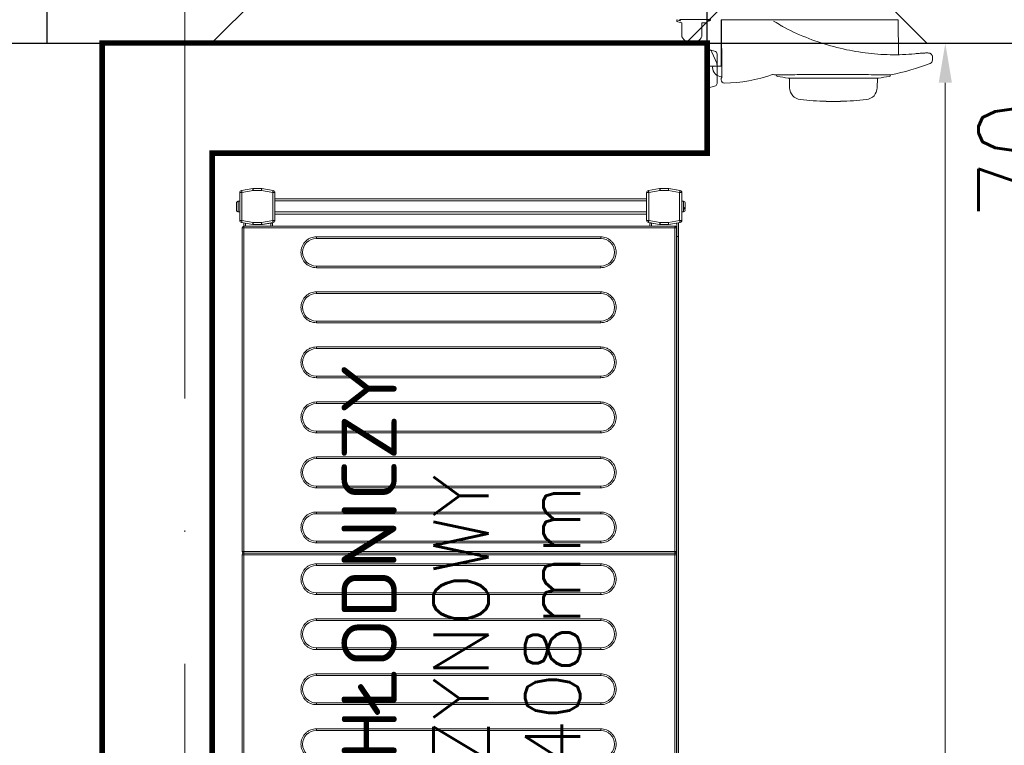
# Model space of a CAD drawing. Header units: millimetres. Extents: x -2074 to 12588, y -3630 to 101167.
# Tile 209 of 256: x 5195 to 5284, y -1447 to -1381. Entities that reach past the tile are written whole.
import ezdxf

# ---------------------------------------------------------------- set-up
doc = ezdxf.new("R2010")
doc.units = ezdxf.units.MM
doc.linetypes.add('ACAD_ISO10W100', pattern=[18, 12, -3, 0, -3])
for name, color, linetype, lineweight in [('SelinAr_BUD_osie', 8, 'ACAD_ISO10W100', 18), ('SelinAr_BUD_sufit szraf', 8, 'Continuous', 18), ('SelinAr_BUD_ściany', 7, 'Continuous', 25), ('SelinAr_WYP_komory', 8, 'Continuous', 18)]:
    doc.layers.add(name, color=color, linetype=linetype, lineweight=lineweight)
doc.layers.add('SelinAr_BUD_sufit', color=7, linetype='Continuous')
doc.styles.add('Arch-Dim', font='romans.shx', dxfattribs={"width": 0.75})
doc.styles.add('Incold_std', font='romans.shx', dxfattribs={"width": 0.8})
doc.styles.add('RomanS', font='romans.shx')
doc.dimstyles.new('Standard 50', dxfattribs={"dimscale": 20, "dimtxt": 0.18, "dimasz": 0.18, "dimexe": 0.18, "dimexo": 0.0625, "dimgap": 0.09, "dimtad": 1, "dimdec": 1, "dimzin": 0, "dimdsep": 46, "dimtxsty": 'Arch-Dim', "dimcen": 0.09, "dimclrd": 2, "dimclre": 2, "dimclrt": 1, "dimadec": 0, "dimazin": 0, "dimtfac": 1, "dimtdec": 1, "dimtofl": 0, "dimtmove": 0, "dimatfit": 3, "dimfxl": 0, "dimtolj": 1, "dimtzin": 0, "dimarcsym": 0})

# ---------------------------------------------------------------- blocks, each defined once
blk = doc.blocks.new('*D429')
at = {"color": 2, "lineweight": -2}
for p, q in [((41.25, 260), (80.249, 260)), ((76.649, 256.4), (76.649, 3.6)), ((41.25, 0), (80.249, 0))]:
    blk.add_line(p, q, dxfattribs=at)
at = {"color": 2}
for points in [[(76.049, 256.4), (77.249, 256.4), (76.649, 260)], [(76.049, 3.6), (77.249, 3.6), (76.649, 0)]]:
    blk.add_solid(points, dxfattribs=at)
at = {"layer": 'Defpoints', "color": 0}
for p in [(40, 260), (40, 0), (76.649, 0)]:
    blk.add_point(p, dxfattribs=at)
at = {"color": 1, "insert": (73.049, 130), "char_height": 3.6, "attachment_point": 5, "rotation": 90, "style": 'Arch-Dim'}
blk.add_mtext('\\A1;260.0', dxfattribs=at)
blk = doc.blocks.new('*U432')
for p, q in [((1.28, 2.949), (1.28, 7.099)), ((1.28, 7.099), (17.37, 7.099)), ((1.294, 7.099), (1.321, 1.943)), ((6.141, 6.923), (6.021, 6.989)), ((6.258, 6.855), (6.141, 6.923)), ((6.411, 6.764), (6.258, 6.855)), ((6.562, 6.673), (6.411, 6.764)), ((6.562, 6.673), (6.739, 6.566)), ((6.739, 6.566), (6.756, 6.556)), ((6.756, 6.556), (6.815, 6.523)), ((6.815, 6.523), (6.853, 6.502)), ((6.853, 6.502), (7.035, 6.407)), ((7.035, 6.407), (7.307, 6.269)), ((7.307, 6.269), (7.579, 6.135)), ((17.37, 7.099), (17.398, 3.943)), ((7.579, 6.135), (7.853, 6.005)), ((7.853, 6.005), (8.128, 5.879)), ((8.128, 5.879), (8.404, 5.757)), ((8.404, 5.757), (8.681, 5.639)), ((8.681, 5.639), (8.959, 5.525)), ((8.959, 5.525), (9.239, 5.415)), ((9.239, 5.415), (9.519, 5.309)), ((0.103, 4.471), (0, 4.499)), ((9.519, 5.309), (9.801, 5.207)), ((9.801, 5.207), (10.084, 5.108)), ((10.084, 5.108), (10.367, 5.014)), ((10.367, 5.014), (10.65, 4.923)), ((10.65, 4.923), (10.935, 4.837)), ((10.935, 4.837), (11.22, 4.754)), ((11.22, 4.754), (11.506, 4.676)), ((11.506, 4.676), (11.792, 4.601)), ((11.792, 4.601), (12.078, 4.53)), ((12.078, 4.53), (12.365, 4.464)), ((0.678, 4.279), (0.276, 4.386)), ((0.868, 3.16), (0.434, 4.183)), ((0.9, 3.989), (0.9, 2.889)), ((12.365, 4.464), (12.652, 4.401)), ((12.652, 4.401), (12.938, 4.342)), ((12.938, 4.342), (13.225, 4.288)), ((13.225, 4.288), (13.51, 4.237)), ((13.51, 4.237), (13.796, 4.191)), ((13.796, 4.191), (14.082, 4.148)), ((14.082, 4.148), (14.368, 4.109)), ((14.368, 4.109), (14.653, 4.075)), ((14.653, 4.075), (14.938, 4.044)), ((14.938, 4.044), (15.223, 4.017)), ((15.223, 4.017), (15.507, 3.994)), ((15.507, 3.994), (15.791, 3.975)), ((15.791, 3.975), (16.075, 3.96)), ((16.075, 3.96), (16.359, 3.949)), ((16.359, 3.949), (16.643, 3.942)), ((16.643, 3.942), (16.925, 3.939)), ((16.925, 3.939), (17.207, 3.94)), ((17.207, 3.94), (17.488, 3.944)), ((17.488, 3.944), (17.769, 3.953)), ((17.769, 3.953), (18.049, 3.966)), ((18.049, 3.966), (18.327, 3.982)), ((18.327, 3.982), (18.605, 4.003)), ((18.605, 4.003), (18.882, 4.027)), ((18.882, 4.027), (18.907, 4.03)), ((18.907, 4.03), (18.992, 4.038)), ((18.992, 4.038), (19.086, 4.047)), ((19.086, 4.047), (19.176, 4.055)), ((19.176, 4.055), (19.264, 4.062)), ((19.264, 4.062), (19.349, 4.069)), ((19.349, 4.069), (19.431, 4.076)), ((19.431, 4.076), (19.511, 4.082)), ((19.511, 4.082), (19.587, 4.087)), ((19.587, 4.087), (19.66, 4.091)), ((19.66, 4.091), (19.73, 4.095)), ((19.73, 4.095), (19.796, 4.098)), ((19.796, 4.098), (19.858, 4.1)), ((19.858, 4.1), (19.917, 4.101)), ((19.917, 4.101), (19.971, 4.102)), ((19.971, 4.102), (20.022, 4.101)), ((20.022, 4.101), (20.07, 4.1)), ((20.07, 4.1), (20.114, 4.097)), ((20.114, 4.097), (20.155, 4.094)), ((20.155, 4.094), (20.193, 4.089)), ((20.193, 4.089), (20.229, 4.082)), ((20.229, 4.082), (20.262, 4.072)), ((20.262, 4.072), (20.284, 4.063)), ((20.284, 4.063), (20.302, 4.052)), ((20.302, 4.052), (20.319, 4.04)), ((20.319, 4.04), (20.324, 4.035)), ((20.331, 4.027), (20.345, 4.011)), ((20.345, 4.011), (20.368, 3.984)), ((20.368, 3.984), (20.389, 3.961)), ((20.389, 3.961), (20.406, 3.941)), ((20.406, 3.941), (20.42, 3.925)), ((20.42, 3.925), (20.431, 3.912)), ((20.431, 3.912), (20.439, 3.903)), ((20.439, 3.903), (20.443, 3.898)), ((20.443, 3.898), (20.445, 3.896)), ((20.47, 3.83), (20.47, 3.432)), ((0, 2.899), (0.85, 2.899)), ((0.595, 2.889), (1.316, 2.889)), ((1.28, 2.949), (1.316, 2.949)), ((0.9, 2.064), (0.9, 1.382)), ((1.266, 1.849), (1.316, 1.849)), ((1.268, 1.649), (1.266, 1.849)), ((1.316, 1.849), (1.318, 1.854)), ((1.318, 1.854), (1.319, 1.871)), ((1.319, 1.871), (1.32, 1.896)), ((1.32, 1.896), (1.321, 1.927)), ((1.321, 1.927), (1.321, 1.943)), ((6.254, 2.101), (6.246, 2.101)), ((6.277, 2.101), (6.254, 2.101)), ((6.318, 2.102), (6.277, 2.101)), ((6.29, 2.08), (6.29, 2.101)), ((6.375, 2.103), (6.318, 2.102)), ((6.448, 2.104), (6.375, 2.103)), ((6.537, 2.106), (6.448, 2.104)), ((6.641, 2.108), (6.537, 2.106)), ((6.76, 2.11), (6.641, 2.108)), ((6.895, 2.112), (6.76, 2.11)), ((7.044, 2.115), (6.895, 2.112)), ((7.207, 2.117), (7.044, 2.115)), ((7.384, 2.12), (7.207, 2.117)), ((15.57, 1.824), (7.37, 1.824)), ((7.573, 2.123), (7.384, 2.12)), ((7.487, 0.941), (7.471, 1.824)), ((7.774, 2.125), (7.573, 2.123)), ((7.974, 2.128), (7.774, 2.125)), ((8.183, 2.131), (7.974, 2.128)), ((8.402, 2.133), (8.183, 2.131)), ((8.629, 2.135), (8.402, 2.133)), ((8.879, 2.138), (8.629, 2.135)), ((9.138, 2.14), (8.879, 2.138)), ((9.405, 2.142), (9.138, 2.14)), ((9.679, 2.144), (9.405, 2.142)), ((9.957, 2.146), (9.679, 2.144)), ((10.24, 2.147), (9.957, 2.146)), ((10.526, 2.148), (10.24, 2.147)), ((10.817, 2.149), (10.526, 2.148)), ((11.11, 2.15), (10.817, 2.149)), ((11.404, 2.15), (11.11, 2.15)), ((11.697, 2.15), (11.404, 2.15)), ((11.99, 2.149), (11.697, 2.15)), ((12.28, 2.149), (11.99, 2.149)), ((12.569, 2.148), (12.28, 2.149)), ((12.855, 2.146), (12.569, 2.148)), ((13.136, 2.145), (12.855, 2.146)), ((13.412, 2.143), (13.136, 2.145)), ((13.681, 2.141), (13.412, 2.143)), ((13.943, 2.139), (13.681, 2.141)), ((14.197, 2.137), (13.943, 2.139)), ((14.444, 2.134), (14.197, 2.137)), ((14.681, 2.131), (14.444, 2.134)), ((14.908, 2.129), (14.681, 2.131)), ((15.123, 2.126), (14.908, 2.129)), ((15.327, 2.123), (15.123, 2.126)), ((15.518, 2.12), (15.327, 2.123)), ((15.469, 1.824), (15.453, 0.941)), ((15.698, 2.118), (15.518, 2.12)), ((15.864, 2.115), (15.698, 2.118)), ((16.016, 2.113), (15.864, 2.115)), ((16.153, 2.11), (16.016, 2.113)), ((16.276, 2.108), (16.153, 2.11)), ((16.383, 2.106), (16.276, 2.108)), ((16.475, 2.105), (16.383, 2.106)), ((16.551, 2.103), (16.475, 2.105)), ((16.612, 2.102), (16.551, 2.103)), ((16.656, 2.101), (16.612, 2.102)), ((16.65, 2.101), (16.65, 2.08)), ((16.683, 2.101), (16.656, 2.101)), ((16.694, 2.101), (16.683, 2.101)), ((16.694, 2.101), (16.694, 2.101)), ((0.678, 1.08), (0, 0.899)), ((0.882, 1.278), (0.882, 1.267)), ((10.825, -0.294), (12.115, -0.294))]:
    blk.add_line(p, q)
at = {"ltscale": 0.1}
blk.add_line((0.9, 2.889), (0.9, 2.064), dxfattribs=at)
blk.add_lwpolyline([(0.01, 6.949), (0.01, 6.999), (0.11, 6.999, 0.175422), (0.303, 7.068, 0.244753), (0.31, 7.086), (0.31, 7.124, 0.414214), (0.285, 7.149), (-2.465, 7.149, 0.414214), (-2.49, 7.124), (-2.49, 7.086, 0.200685), (-2.483, 7.068), (-2.431, 7.033), (-2.746, 7.102), (-2.757, 7.054, 0.414214), (-2.681, 6.934), (-2.29, 6.849), (-2.29, 5.57, 0.649069), (-0.49, 5.599), (-0.49, 6.849), (-0.09, 6.849, 0.414214), (0.01, 6.949)], format="xyb")
blk.add_lwpolyline([(0, 5), (0, -5)])
for centre, radius, start, end in [((-0.026, 3.988), 0.5, 23, 75), ((0.6, 3.989), 0.3, 0, 75), ((20.256, 3.962), 0.0994, 41.71563, 46.83776), ((20.37, 3.83), 0.1, 22.56127, 41.44038), ((20.37, 3.83), 0.1, 0, 22.56127), ((0.595, 2.789), 0.1, 90, 180), ((1.345, 2.789), 0.85, 180, 268.37737), ((0.85, 2.949), 0.05, 270, 0), ((0.5, 3.004), 0.4, 0, 23), ((11.47, 26.549), 25, 282.05829, 290.62347), ((20.17, 3.432), 0.3, 290.61429, 0.07531), ((1.27, 15.349), 14, 271.24448, 289.49813), ((5.976, 2.057), 0.1, 77.16233, 109.19666), ((11.47, 26.549), 25, 257.35791, 257.93975), ((6.41, 2.08), 0.12, 180, 260.87795), ((10.386, 26.842), 25.2, 260.87795, 263.11218), ((7.37, 1.874), 0.05, 263.11218, 270), ((15.57, 1.874), 0.05, 270, 276.88782), ((12.554, 26.842), 25.2, 276.88782, 279.12205), ((16.53, 2.08), 0.12, 279.12205, 0), ((0.6, 1.37), 0.3, 285, 339.90257), ((0.593, 1.382), 0.307, 340.12563, 0.00958), ((1.568, 1.652), 0.3, 180.5, 271.24448), ((8.587, 0.961), 1.1, 181, 263.57059), ((14.353, 0.961), 1.1, 276.42941, 359), ((11.47, 26.549), 26.85, 263.57059, 268.62246), ((11.47, 26.549), 26.85, 271.37754, 276.42941)]:
    blk.add_arc(centre, radius, start, end)
at = {"insert": (24.663, -24), "char_height": 8, "width": 48, "attachment_point": 1, "rotation": 90, "style": 'Incold_std'}
blk.add_mtext('{\\W2.35238; }70\\P{\\W1.971428; }200', dxfattribs=at)
blk = doc.blocks.new('*U388')
at = {"ltscale": 4}
blk.add_line((0, 50), (0, -1730), dxfattribs=at)
blk = doc.blocks.new('*U450')
at = {"lineweight": 15}
for p, q in [((62.683, -0.515), (33.283, -0.515)), ((62.683, -0.665), (33.283, -0.665)), ((62.683, -0.515), (62.683, -0.559)), ((62.683, -0.559), (62.683, -0.665)), ((62.683, -39.865), (62.683, -0.665)), ((62.833, -0.665), (62.683, -0.665)), ((62.833, -39.865), (62.833, -0.665)), ((62.983, -0.665), (62.833, -0.665)), ((62.983, -0.559), (62.983, -0.515)), ((92.383, -0.515), (62.983, -0.515)), ((62.983, -0.665), (62.983, -0.559)), ((62.983, -0.665), (62.983, -39.865)), ((92.383, -0.665), (62.983, -0.665)), ((92.383, -0.515), (92.383, -0.559)), ((92.383, -0.559), (92.383, -0.665)), ((92.383, -39.865), (92.383, -0.665)), ((92.533, -0.665), (92.383, -0.665)), ((92.533, -39.865), (92.533, -0.665)), ((92.533, -0.675), (92.829, -0.675)), ((92.533, -0.825), (92.802, -0.825)), ((92.866, -0.465), (92.686, -1.483)), ((93.063, -0.5), (92.883, -1.517)), ((93.063, -0.3), (93.063, -0.5)), ((95.587, -0.3), (93.063, -0.3)), ((95.587, -0.5), (93.063, -0.5)), ((93.85, -0.15), (93.85, -0.3)), ((94.8, -0.15), (93.85, -0.15)), ((93.857, -0.12), (93.853, -0.12)), ((94.797, -0.12), (94.793, -0.12)), ((94.8, -0.3), (94.8, -0.15)), ((95.587, -0.5), (95.587, -0.3)), ((95.766, -1.517), (95.587, -0.5)), ((95.963, -1.483), (95.784, -0.465)), ((95.784, -0.465), (95.966, -1.5)), ((92.683, -1.5), (92.686, -1.483)), ((92.683, -1.517), (92.683, -1.5)), ((92.683, -1.517), (92.683, -2.3)), ((92.883, -1.517), (92.683, -1.517)), ((92.883, -1.517), (92.883, -2.283)), ((95.966, -1.517), (95.766, -1.517)), ((95.766, -2.283), (95.766, -1.517)), ((95.966, -1.5), (95.966, -2.3)), ((95.966, -2.3), (95.966, -1.517)), ((92.683, -2.375), (92.683, -2.3)), ((92.683, -2.3), (92.866, -3.335)), ((92.815, -3.125), (92.683, -2.375)), ((92.883, -2.283), (93.063, -3.3)), ((95.587, -3.3), (95.766, -2.283)), ((95.784, -3.335), (95.966, -2.3)), ((95.966, -2.3), (95.784, -3.335)), ((92.533, -3.125), (92.815, -3.125)), ((92.533, -3.275), (92.842, -3.275)), ((93.063, -3.3), (95.587, -3.3)), ((93.063, -3.3), (93.063, -3.5)), ((93.063, -3.5), (95.587, -3.5)), ((93.625, -37.291), (93.625, -3.5)), ((93.825, -37.291), (93.825, -3.5)), ((94.825, -37.291), (94.825, -3.5)), ((95.025, -37.291), (95.025, -3.5)), ((95.587, -3.5), (95.587, -3.3)), ((92.533, -37.575), (92.842, -37.575)), ((92.866, -37.457), (92.686, -38.474)), ((93.063, -37.491), (92.883, -38.509)), ((93.063, -37.291), (93.063, -37.491)), ((95.587, -37.291), (93.063, -37.291)), ((95.587, -37.491), (93.063, -37.491)), ((95.587, -37.491), (95.587, -37.291)), ((95.766, -38.509), (95.587, -37.491)), ((95.963, -38.474), (95.784, -37.457)), ((92.533, -37.725), (92.815, -37.725)), ((92.683, -38.475), (92.815, -37.725)), ((92.683, -38.5), (92.683, -38.475)), ((92.683, -38.499), (92.683, -38.5)), ((92.683, -38.5), (92.683, -38.509)), ((92.683, -38.509), (92.683, -39.291)), ((92.883, -38.509), (92.683, -38.509)), ((92.683, -39.291), (92.866, -40.326)), ((92.683, -39.291), (92.683, -39.3)), ((92.683, -39.3), (92.866, -40.335)), ((92.883, -38.509), (92.883, -39.274)), ((92.883, -39.274), (93.063, -40.291)), ((95.587, -40.291), (95.766, -39.274)), ((95.766, -39.274), (95.766, -38.509)), ((95.966, -38.509), (95.766, -38.509)), ((95.784, -40.326), (95.966, -39.291)), ((95.784, -40.335), (95.966, -39.3)), ((95.966, -38.5), (95.966, -38.498)), ((95.966, -39.3), (95.966, -38.5)), ((95.966, -39.291), (95.966, -38.509)), ((91.583, -40.025), (4.383, -40.025)), ((91.583, -40.175), (4.383, -40.175)), ((33.283, -39.865), (62.683, -39.865)), ((33.283, -40.015), (62.683, -40.015)), ((62.683, -39.865), (62.833, -39.865)), ((62.683, -40.012), (62.683, -39.865)), ((62.683, -40.015), (62.683, -40.012)), ((62.833, -39.865), (62.983, -39.865)), ((62.983, -39.865), (92.383, -39.865)), ((62.983, -39.865), (62.983, -40.012)), ((62.983, -40.012), (62.983, -40.015)), ((62.983, -40.015), (92.383, -40.015)), ((91.583, -40.015), (91.583, -40.025)), ((91.583, -40.025), (91.583, -40.175)), ((91.583, -40.025), (92.811, -40.025)), ((91.583, -40.175), (92.837, -40.175)), ((92.383, -39.865), (92.533, -39.865)), ((92.383, -40.012), (92.383, -39.865)), ((92.383, -40.015), (92.383, -40.012)), ((93.063, -40.291), (95.587, -40.291)), ((93.063, -40.291), (93.063, -40.491)), ((93.063, -40.491), (95.587, -40.491)), ((93.063, -40.5), (95.587, -40.5)), ((93.85, -40.5), (93.85, -40.65)), ((93.85, -40.65), (94.8, -40.65)), ((94.091, -40.68), (94.201, -40.68)), ((94.241, -40.8), (94.147, -40.8)), ((94.8, -40.65), (94.8, -40.5)), ((95.587, -40.491), (95.587, -40.291))]:
    blk.add_line(p, q, dxfattribs=at)
at = {"color": 253, "lineweight": 15}
for p, q in [((46.713, -7.265), (46.713, -33.115)), ((46.863, -7.265), (46.713, -7.265)), ((46.863, -7.265), (46.863, -33.115)), ((49.063, -33.115), (49.063, -7.265)), ((49.063, -7.265), (49.213, -7.265)), ((49.213, -33.115), (49.213, -7.265)), ((51.713, -7.265), (51.713, -33.115)), ((51.863, -7.265), (51.713, -7.265)), ((51.863, -7.265), (51.863, -33.115)), ((54.063, -33.115), (54.063, -7.265)), ((54.063, -7.265), (54.213, -7.265)), ((54.213, -33.115), (54.213, -7.265)), ((56.713, -7.265), (56.713, -33.115)), ((56.863, -7.265), (56.713, -7.265)), ((56.863, -7.265), (56.863, -33.115)), ((59.063, -33.115), (59.063, -7.265)), ((59.063, -7.265), (59.213, -7.265)), ((59.213, -33.115), (59.213, -7.265)), ((61.713, -7.265), (61.713, -33.115)), ((61.863, -7.265), (61.713, -7.265)), ((61.863, -7.265), (61.863, -33.115)), ((63.763, -33.115), (63.763, -7.265)), ((63.763, -7.265), (63.913, -7.265)), ((63.913, -33.115), (63.913, -7.265)), ((66.413, -7.265), (66.413, -33.115)), ((66.563, -7.265), (66.413, -7.265)), ((66.563, -7.265), (66.563, -33.115)), ((68.763, -33.115), (68.763, -7.265)), ((68.763, -7.265), (68.913, -7.265)), ((68.913, -33.115), (68.913, -7.265)), ((71.413, -7.265), (71.413, -33.115)), ((71.563, -7.265), (71.413, -7.265)), ((71.563, -7.265), (71.563, -33.115)), ((73.763, -33.115), (73.763, -7.265)), ((73.763, -7.265), (73.913, -7.265)), ((73.913, -33.115), (73.913, -7.265)), ((76.413, -7.265), (76.413, -33.115)), ((76.563, -7.265), (76.413, -7.265)), ((76.563, -7.265), (76.563, -33.115)), ((78.763, -33.115), (78.763, -7.265)), ((78.763, -7.265), (78.913, -7.265)), ((78.913, -33.115), (78.913, -7.265)), ((81.413, -7.265), (81.413, -33.115)), ((81.563, -7.265), (81.413, -7.265)), ((81.563, -7.265), (81.563, -33.115)), ((83.763, -33.115), (83.763, -7.265)), ((83.763, -7.265), (83.913, -7.265)), ((83.913, -33.115), (83.913, -7.265)), ((86.413, -7.265), (86.413, -33.115)), ((86.563, -7.265), (86.413, -7.265)), ((86.563, -7.265), (86.563, -33.115)), ((88.763, -33.115), (88.763, -7.265)), ((88.763, -7.265), (88.913, -7.265)), ((88.913, -33.115), (88.913, -7.265)), ((91.413, -7.265), (91.413, -33.115)), ((91.563, -7.265), (91.413, -7.265)), ((91.563, -7.265), (91.563, -33.115)), ((46.863, -33.115), (46.713, -33.115)), ((49.213, -33.115), (49.063, -33.115)), ((51.863, -33.115), (51.713, -33.115)), ((54.213, -33.115), (54.063, -33.115)), ((56.863, -33.115), (56.713, -33.115)), ((59.213, -33.115), (59.063, -33.115)), ((61.863, -33.115), (61.713, -33.115)), ((63.913, -33.115), (63.763, -33.115)), ((66.563, -33.115), (66.413, -33.115)), ((68.913, -33.115), (68.763, -33.115)), ((71.563, -33.115), (71.413, -33.115)), ((73.913, -33.115), (73.763, -33.115)), ((76.563, -33.115), (76.413, -33.115)), ((78.913, -33.115), (78.763, -33.115)), ((81.563, -33.115), (81.413, -33.115)), ((83.913, -33.115), (83.763, -33.115)), ((86.563, -33.115), (86.413, -33.115)), ((88.913, -33.115), (88.763, -33.115)), ((91.563, -33.115), (91.413, -33.115))]:
    blk.add_line(p, q, dxfattribs=at)
at = {"lineweight": 15, "flags": 128}
for points in [[(93.063, -0.5), (93.024, -0.493), (92.987, -0.487), (92.953, -0.481), (92.923, -0.475), (92.899, -0.471), (92.881, -0.468), (92.869, -0.466), (92.866, -0.465)], [(95.784, -0.465), (95.78, -0.466), (95.769, -0.468), (95.751, -0.471), (95.726, -0.475), (95.696, -0.481), (95.662, -0.487), (95.625, -0.493), (95.587, -0.5)], [(92.686, -1.483), (92.69, -1.483), (92.701, -1.485), (92.719, -1.489), (92.744, -1.493), (92.774, -1.498), (92.808, -1.504), (92.845, -1.511), (92.883, -1.517)], [(95.766, -1.517), (95.805, -1.511), (95.842, -1.504), (95.876, -1.498), (95.906, -1.493), (95.93, -1.489), (95.948, -1.485), (95.96, -1.483), (95.963, -1.483)], [(92.883, -2.283), (92.844, -2.286), (92.807, -2.289), (92.772, -2.292), (92.742, -2.295), (92.717, -2.297), (92.698, -2.299), (92.687, -2.3), (92.683, -2.3)], [(95.966, -2.3), (95.963, -2.3), (95.954, -2.299), (95.94, -2.298), (95.92, -2.296), (95.895, -2.294), (95.866, -2.291), (95.835, -2.288), (95.801, -2.286), (95.766, -2.283)], [(92.842, -3.275), (92.841, -3.272), (92.84, -3.264), (92.837, -3.25), (92.834, -3.231), (92.83, -3.208), (92.826, -3.182), (92.821, -3.154), (92.815, -3.125)], [(92.866, -3.335), (92.869, -3.334), (92.881, -3.332), (92.899, -3.329), (92.923, -3.325), (92.953, -3.319), (92.987, -3.313), (93.024, -3.307), (93.063, -3.3)], [(95.587, -3.3), (95.625, -3.307), (95.662, -3.313), (95.696, -3.319), (95.726, -3.325), (95.751, -3.329), (95.769, -3.332), (95.78, -3.334), (95.784, -3.335)], [(92.815, -37.725), (92.821, -37.696), (92.826, -37.668), (92.83, -37.642), (92.834, -37.619), (92.837, -37.6), (92.84, -37.586), (92.841, -37.578), (92.842, -37.575)], [(93.063, -37.491), (93.024, -37.484), (92.987, -37.478), (92.953, -37.472), (92.923, -37.467), (92.899, -37.462), (92.881, -37.459), (92.869, -37.457), (92.866, -37.457)], [(95.784, -37.457), (95.78, -37.457), (95.769, -37.459), (95.751, -37.462), (95.726, -37.467), (95.696, -37.472), (95.662, -37.478), (95.625, -37.484), (95.587, -37.491)], [(92.686, -38.474), (92.69, -38.475), (92.701, -38.477), (92.719, -38.48), (92.744, -38.484), (92.774, -38.489), (92.808, -38.495), (92.845, -38.502), (92.883, -38.509)], [(95.766, -38.509), (95.805, -38.502), (95.842, -38.495), (95.876, -38.489), (95.906, -38.484), (95.93, -38.48), (95.948, -38.477), (95.96, -38.475), (95.963, -38.474)], [(92.883, -39.274), (92.844, -39.277), (92.807, -39.28), (92.772, -39.283), (92.742, -39.286), (92.717, -39.288), (92.698, -39.29), (92.687, -39.291), (92.683, -39.291)], [(95.966, -39.291), (95.963, -39.291), (95.954, -39.29), (95.94, -39.289), (95.92, -39.287), (95.895, -39.285), (95.866, -39.283), (95.835, -39.28), (95.801, -39.277), (95.766, -39.274)], [(92.866, -40.326), (92.869, -40.325), (92.881, -40.323), (92.899, -40.32), (92.923, -40.316), (92.953, -40.311), (92.987, -40.305), (93.024, -40.298), (93.063, -40.291)], [(95.587, -40.291), (95.625, -40.298), (95.662, -40.305), (95.696, -40.311), (95.726, -40.316), (95.751, -40.32), (95.769, -40.323), (95.78, -40.325), (95.784, -40.326)]]:
    blk.add_lwpolyline(points, dxfattribs=at)
at = {"lineweight": 15}
for centre, radius, start, end in [((62.683, -0.665), 0.15, 0, 90), ((62.983, -0.665), 0.15, 90, 180), ((92.383, -0.665), 0.15, 0, 90), ((93.063, -0.5), 0.2, 90, 170), ((94, -0.15), 0.15, 168.46304, 180), ((94.65, -0.15), 0.15, 0, 11.53696), ((95.587, -0.5), 0.2, 10, 90), ((95.587, -0.5), 0.2, 10, 90), ((92.883, -1.517), 0.2, 170, 180), ((95.766, -1.517), 0.2, 0, 10), ((93.063, -3.3), 0.2, 190, 270), ((95.587, -3.3), 0.2, 270, 350), ((93.063, -37.491), 0.2, 90, 170), ((95.587, -37.491), 0.2, 10, 90), ((92.883, -38.509), 0.2, 170, 180), ((95.766, -38.509), 0.2, 0, 10), ((93.063, -40.291), 0.2, 190, 270), ((93.063, -40.3), 0.2, 190, 270), ((94, -40.65), 0.15, 180, 270), ((94.65, -40.65), 0.15, 270, 0), ((95.587, -40.291), 0.2, 270, 350), ((95.587, -40.3), 0.2, 270, 350)]:
    blk.add_arc(centre, radius, start, end, dxfattribs=at)
at = {"color": 253, "lineweight": 15}
for centre, start, end in [((45.463, -7.265), 0, 180), ((50.463, -7.265), 0, 180), ((55.463, -7.265), 0, 180), ((60.463, -7.265), 0, 180), ((65.163, -7.265), 0, 180), ((70.163, -7.265), 0, 180), ((75.163, -7.265), 0, 180), ((80.163, -7.265), 0, 180), ((85.163, -7.265), 0, 180), ((90.163, -7.265), 0, 180), ((45.463, -33.115), 180, 0), ((50.463, -33.115), 180, 0), ((55.463, -33.115), 180, 0), ((60.463, -33.115), 180, 0), ((65.163, -33.115), 180, 0), ((70.163, -33.115), 180, 0), ((75.163, -33.115), 180, 0), ((80.163, -33.115), 180, 0), ((85.163, -33.115), 180, 0), ((90.163, -33.115), 180, 0)]:
    blk.add_arc(centre, 1.25, start, end, dxfattribs=at)
at = {"lineweight": 15}
for points, knots in [([(94.005, 0), (93.988, -0.002), (93.954, -0.005), (93.908, -0.031), (93.872, -0.07), (93.862, -0.103), (93.857, -0.12)], [0, 0, 0, 0, 0.250199, 0.50053, 0.748141, 1, 1, 1, 1]), ([(94.644, 0), (94.634, 0), (94.613, 0), (94.536, 0), (94.436, 0), (94.325, 0), (94.213, 0), (94.113, 0), (94.037, 0), (94.016, 0), (94.005, 0)], [0, 0, 0, 0, 0.1211749, 0.2500039, 0.3788261, 0.500001, 0.6211758, 0.749998, 0.8788228, 1, 1, 1, 1]), ([(94.793, -0.12), (94.788, -0.104), (94.778, -0.072), (94.744, -0.033), (94.698, -0.006), (94.663, -0.002), (94.644, 0)], [0, 0, 0, 0, 0.243643, 0.48725, 0.731966, 1, 1, 1, 1]), ([(62.683, -40.012), (62.693, -40.011), (62.714, -40.009), (62.743, -40), (62.77, -39.985), (62.8, -39.96), (62.828, -39.92), (62.831, -39.882), (62.833, -39.863)], [0, 0, 0, 0, 0.130758, 0.260025, 0.387956, 0.514571, 0.761733, 1, 1, 1, 1]), ([(62.833, -39.863), (62.835, -39.882), (62.839, -39.92), (62.867, -39.96), (62.897, -39.985), (62.923, -40), (62.953, -40.009), (62.973, -40.011), (62.983, -40.012)], [0, 0, 0, 0, 0.238267, 0.485429, 0.612044, 0.739975, 0.869242, 1, 1, 1, 1]), ([(92.383, -40.012), (92.393, -40.011), (92.414, -40.009), (92.443, -40), (92.47, -39.985), (92.5, -39.96), (92.528, -39.92), (92.531, -39.882), (92.533, -39.863)], [0, 0, 0, 0, 0.130758, 0.260025, 0.387956, 0.514571, 0.761733, 1, 1, 1, 1]), ([(94.045, -40.8), (94.052, -40.8), (94.074, -40.8), (94.117, -40.8), (94.147, -40.8)], [0, 0, 0, 0, 0.31193, 1, 1, 1, 1]), ([(94.147, -40.8), (94.141, -40.798), (94.128, -40.795), (94.11, -40.769), (94.097, -40.73), (94.093, -40.697), (94.091, -40.68)], [0, 0, 0, 0, 0.25022, 0.500537, 0.748162, 1, 1, 1, 1]), ([(94.201, -40.68), (94.203, -40.696), (94.207, -40.728), (94.22, -40.767), (94.238, -40.794), (94.251, -40.798), (94.258, -40.8)], [0, 0, 0, 0, 0.243636, 0.487266, 0.731973, 1, 1, 1, 1]), ([(94.258, -40.8), (94.295, -40.8), (94.37, -40.8), (94.48, -40.8), (94.572, -40.8), (94.629, -40.8), (94.654, -40.8), (94.648, -40.8), (94.647, -40.8)], [0, 0, 0, 0, 0.188947, 0.389814, 0.590685, 0.779624, 0.968578, 1, 1, 1, 1])]:
    blk.add_open_spline(points, degree=3, knots=knots, dxfattribs=at)
at = {"color": 253, "lineweight": 15}
for points, knots in [([(44.063, -7.265), (44.068, -7.18), (44.077, -7.004), (44.155, -6.743), (44.284, -6.492), (44.466, -6.268), (44.69, -6.086), (44.941, -5.956), (45.202, -5.881), (45.463, -5.857), (45.724, -5.881), (45.985, -5.956), (46.236, -6.086), (46.46, -6.268), (46.642, -6.492), (46.771, -6.743), (46.849, -7.004), (46.859, -7.18), (46.863, -7.265)], [0, 0, 0, 0, 0.058258, 0.120006, 0.18432, 0.25, 0.31568, 0.379994, 0.441742, 0.5, 0.558258, 0.620006, 0.68432, 0.75, 0.81568, 0.879994, 0.941742, 1, 1, 1, 1]), ([(49.063, -7.265), (49.068, -7.18), (49.077, -7.004), (49.155, -6.743), (49.284, -6.492), (49.466, -6.268), (49.69, -6.086), (49.941, -5.956), (50.202, -5.881), (50.463, -5.857), (50.724, -5.881), (50.985, -5.956), (51.236, -6.086), (51.46, -6.268), (51.642, -6.492), (51.771, -6.743), (51.849, -7.004), (51.859, -7.18), (51.863, -7.265)], [0, 0, 0, 0, 0.058258, 0.120006, 0.18432, 0.25, 0.31568, 0.379995, 0.441742, 0.5, 0.558258, 0.620005, 0.68432, 0.75, 0.81568, 0.879994, 0.941742, 1, 1, 1, 1]), ([(54.063, -7.265), (54.068, -7.18), (54.077, -7.004), (54.155, -6.743), (54.284, -6.492), (54.466, -6.268), (54.69, -6.086), (54.941, -5.956), (55.202, -5.881), (55.463, -5.857), (55.724, -5.881), (55.985, -5.956), (56.236, -6.086), (56.46, -6.268), (56.642, -6.492), (56.771, -6.743), (56.849, -7.004), (56.859, -7.18), (56.863, -7.265)], [0, 0, 0, 0, 0.058258, 0.120006, 0.18432, 0.25, 0.31568, 0.379994, 0.441742, 0.5, 0.558258, 0.620006, 0.68432, 0.75, 0.81568, 0.879994, 0.941742, 1, 1, 1, 1]), ([(59.063, -7.265), (59.068, -7.18), (59.077, -7.004), (59.155, -6.743), (59.284, -6.492), (59.466, -6.268), (59.69, -6.086), (59.941, -5.956), (60.202, -5.881), (60.463, -5.857), (60.724, -5.881), (60.985, -5.956), (61.236, -6.086), (61.46, -6.268), (61.642, -6.492), (61.771, -6.743), (61.849, -7.004), (61.859, -7.18), (61.863, -7.265)], [0, 0, 0, 0, 0.058258, 0.120006, 0.18432, 0.25, 0.31568, 0.379995, 0.441742, 0.5, 0.558258, 0.620006, 0.68432, 0.75, 0.81568, 0.879994, 0.941742, 1, 1, 1, 1]), ([(63.763, -7.265), (63.768, -7.18), (63.777, -7.004), (63.855, -6.743), (63.984, -6.492), (64.166, -6.268), (64.39, -6.086), (64.641, -5.956), (64.902, -5.881), (65.163, -5.857), (65.424, -5.881), (65.685, -5.956), (65.936, -6.086), (66.16, -6.268), (66.342, -6.492), (66.471, -6.743), (66.549, -7.004), (66.559, -7.18), (66.563, -7.265)], [0, 0, 0, 0, 0.058258, 0.120006, 0.18432, 0.25, 0.315679, 0.379994, 0.441742, 0.500001, 0.558258, 0.620006, 0.684321, 0.75, 0.81568, 0.879994, 0.941742, 1, 1, 1, 1]), ([(68.763, -7.265), (68.768, -7.18), (68.777, -7.004), (68.855, -6.743), (68.984, -6.492), (69.166, -6.268), (69.39, -6.086), (69.641, -5.956), (69.902, -5.881), (70.163, -5.857), (70.424, -5.881), (70.685, -5.956), (70.936, -6.086), (71.16, -6.268), (71.342, -6.492), (71.471, -6.743), (71.549, -7.004), (71.559, -7.18), (71.563, -7.265)], [0, 0, 0, 0, 0.058258, 0.120006, 0.18432, 0.25, 0.31568, 0.379995, 0.441742, 0.5, 0.558258, 0.620006, 0.68432, 0.75, 0.81568, 0.879994, 0.941742, 1, 1, 1, 1]), ([(73.763, -7.265), (73.768, -7.18), (73.777, -7.004), (73.855, -6.743), (73.984, -6.492), (74.166, -6.268), (74.39, -6.086), (74.641, -5.956), (74.902, -5.881), (75.163, -5.857), (75.424, -5.881), (75.685, -5.956), (75.936, -6.086), (76.16, -6.268), (76.342, -6.492), (76.471, -6.743), (76.549, -7.004), (76.559, -7.18), (76.563, -7.265)], [0, 0, 0, 0, 0.058258, 0.120006, 0.184321, 0.25, 0.31568, 0.379995, 0.441741, 0.5, 0.558258, 0.620006, 0.68432, 0.75, 0.815679, 0.879994, 0.941742, 1, 1, 1, 1]), ([(78.763, -7.265), (78.768, -7.18), (78.777, -7.004), (78.855, -6.743), (78.984, -6.492), (79.166, -6.268), (79.39, -6.086), (79.641, -5.956), (79.902, -5.881), (80.163, -5.857), (80.424, -5.881), (80.685, -5.956), (80.936, -6.086), (81.16, -6.268), (81.342, -6.492), (81.471, -6.743), (81.549, -7.004), (81.559, -7.18), (81.563, -7.265)], [0, 0, 0, 0, 0.058258, 0.120006, 0.184321, 0.25, 0.31568, 0.379994, 0.441742, 0.5, 0.558259, 0.620005, 0.68432, 0.75, 0.815679, 0.879994, 0.941742, 1, 1, 1, 1]), ([(83.763, -7.265), (83.768, -7.18), (83.777, -7.004), (83.855, -6.743), (83.984, -6.492), (84.166, -6.268), (84.39, -6.086), (84.641, -5.956), (84.902, -5.881), (85.163, -5.857), (85.424, -5.881), (85.685, -5.956), (85.936, -6.086), (86.16, -6.268), (86.342, -6.492), (86.471, -6.743), (86.549, -7.004), (86.559, -7.18), (86.563, -7.265)], [0, 0, 0, 0, 0.058258, 0.120006, 0.18432, 0.25, 0.31568, 0.379994, 0.441742, 0.5, 0.558258, 0.620005, 0.68432, 0.75, 0.81568, 0.879994, 0.941742, 1, 1, 1, 1]), ([(88.763, -7.265), (88.768, -7.18), (88.777, -7.004), (88.855, -6.743), (88.984, -6.492), (89.166, -6.268), (89.39, -6.086), (89.641, -5.956), (89.902, -5.881), (90.163, -5.857), (90.424, -5.881), (90.685, -5.956), (90.936, -6.086), (91.16, -6.268), (91.342, -6.492), (91.471, -6.743), (91.549, -7.004), (91.559, -7.18), (91.563, -7.265)], [0, 0, 0, 0, 0.058258, 0.120006, 0.18432, 0.25, 0.315679, 0.379994, 0.441742, 0.500001, 0.558258, 0.620006, 0.684321, 0.75, 0.81568, 0.879994, 0.941742, 1, 1, 1, 1]), ([(46.863, -33.115), (46.859, -33.2), (46.849, -33.376), (46.771, -33.637), (46.642, -33.888), (46.46, -34.112), (46.236, -34.294), (45.985, -34.424), (45.724, -34.499), (45.463, -34.523), (45.202, -34.499), (44.941, -34.424), (44.69, -34.294), (44.466, -34.112), (44.284, -33.888), (44.155, -33.637), (44.077, -33.376), (44.068, -33.2), (44.063, -33.115)], [0, 0, 0, 0, 0.058258, 0.120006, 0.18432, 0.25, 0.31568, 0.379994, 0.441742, 0.5, 0.558258, 0.620006, 0.68432, 0.75, 0.81568, 0.879994, 0.941742, 1, 1, 1, 1]), ([(51.863, -33.115), (51.859, -33.2), (51.849, -33.376), (51.771, -33.637), (51.642, -33.888), (51.46, -34.112), (51.236, -34.294), (50.985, -34.424), (50.724, -34.499), (50.463, -34.523), (50.202, -34.499), (49.941, -34.424), (49.69, -34.294), (49.466, -34.112), (49.284, -33.888), (49.155, -33.637), (49.077, -33.376), (49.068, -33.2), (49.063, -33.115)], [0, 0, 0, 0, 0.058258, 0.120006, 0.18432, 0.25, 0.315679, 0.379995, 0.441742, 0.5, 0.558258, 0.620005, 0.684321, 0.75, 0.81568, 0.879994, 0.941742, 1, 1, 1, 1]), ([(56.863, -33.115), (56.859, -33.2), (56.849, -33.376), (56.771, -33.637), (56.642, -33.888), (56.46, -34.112), (56.236, -34.294), (55.985, -34.424), (55.724, -34.499), (55.463, -34.523), (55.202, -34.499), (54.941, -34.424), (54.69, -34.294), (54.466, -34.112), (54.284, -33.888), (54.155, -33.637), (54.077, -33.376), (54.068, -33.2), (54.063, -33.115)], [0, 0, 0, 0, 0.058258, 0.120006, 0.18432, 0.25, 0.31568, 0.379994, 0.441742, 0.5, 0.558258, 0.620006, 0.68432, 0.75, 0.81568, 0.879994, 0.941742, 1, 1, 1, 1]), ([(61.863, -33.115), (61.859, -33.2), (61.849, -33.376), (61.771, -33.637), (61.642, -33.888), (61.46, -34.112), (61.236, -34.294), (60.985, -34.424), (60.724, -34.499), (60.463, -34.523), (60.202, -34.499), (59.941, -34.424), (59.69, -34.294), (59.466, -34.112), (59.284, -33.888), (59.155, -33.637), (59.077, -33.376), (59.068, -33.2), (59.063, -33.115)], [0, 0, 0, 0, 0.058258, 0.120005, 0.18432, 0.25, 0.31568, 0.379994, 0.441742, 0.5, 0.558258, 0.620005, 0.684321, 0.75, 0.81568, 0.879995, 0.941742, 1, 1, 1, 1]), ([(66.563, -33.115), (66.559, -33.2), (66.549, -33.376), (66.471, -33.637), (66.342, -33.888), (66.16, -34.112), (65.936, -34.294), (65.685, -34.424), (65.424, -34.499), (65.163, -34.523), (64.902, -34.499), (64.641, -34.424), (64.39, -34.294), (64.166, -34.112), (63.984, -33.888), (63.855, -33.637), (63.777, -33.376), (63.768, -33.2), (63.763, -33.115)], [0, 0, 0, 0, 0.058258, 0.120006, 0.18432, 0.25, 0.315679, 0.379994, 0.441742, 0.499999, 0.558258, 0.620006, 0.684321, 0.75, 0.81568, 0.879994, 0.941742, 1, 1, 1, 1]), ([(71.563, -33.115), (71.559, -33.2), (71.549, -33.376), (71.471, -33.637), (71.342, -33.888), (71.16, -34.112), (70.936, -34.294), (70.685, -34.424), (70.424, -34.499), (70.163, -34.523), (69.902, -34.499), (69.641, -34.424), (69.39, -34.294), (69.166, -34.112), (68.984, -33.888), (68.855, -33.637), (68.777, -33.376), (68.768, -33.2), (68.763, -33.115)], [0, 0, 0, 0, 0.058258, 0.120005, 0.18432, 0.25, 0.31568, 0.379994, 0.441742, 0.5, 0.558258, 0.620005, 0.684321, 0.75, 0.81568, 0.879994, 0.941742, 1, 1, 1, 1]), ([(76.563, -33.115), (76.559, -33.2), (76.549, -33.376), (76.471, -33.637), (76.342, -33.888), (76.16, -34.112), (75.936, -34.294), (75.685, -34.424), (75.424, -34.499), (75.163, -34.523), (74.902, -34.499), (74.641, -34.424), (74.39, -34.294), (74.166, -34.112), (73.984, -33.888), (73.855, -33.637), (73.777, -33.376), (73.768, -33.2), (73.763, -33.115)], [0, 0, 0, 0, 0.058258, 0.120005, 0.184321, 0.25, 0.31568, 0.379994, 0.441742, 0.5, 0.558259, 0.620005, 0.68432, 0.75, 0.815679, 0.879995, 0.941742, 1, 1, 1, 1]), ([(81.563, -33.115), (81.559, -33.2), (81.549, -33.376), (81.471, -33.637), (81.342, -33.888), (81.16, -34.112), (80.936, -34.294), (80.685, -34.424), (80.424, -34.499), (80.163, -34.523), (79.902, -34.499), (79.641, -34.424), (79.39, -34.294), (79.166, -34.112), (78.984, -33.888), (78.855, -33.637), (78.777, -33.376), (78.768, -33.2), (78.763, -33.115)], [0, 0, 0, 0, 0.058258, 0.120005, 0.184321, 0.25, 0.31568, 0.379995, 0.441741, 0.5, 0.558258, 0.620006, 0.68432, 0.75, 0.815679, 0.879995, 0.941742, 1, 1, 1, 1]), ([(86.563, -33.115), (86.559, -33.2), (86.549, -33.376), (86.471, -33.637), (86.342, -33.888), (86.16, -34.112), (85.936, -34.294), (85.685, -34.424), (85.424, -34.499), (85.163, -34.523), (84.902, -34.499), (84.641, -34.424), (84.39, -34.294), (84.166, -34.112), (83.984, -33.888), (83.855, -33.637), (83.777, -33.376), (83.768, -33.2), (83.763, -33.115)], [0, 0, 0, 0, 0.058258, 0.120006, 0.18432, 0.25, 0.315679, 0.379995, 0.441742, 0.5, 0.558258, 0.620006, 0.68432, 0.75, 0.81568, 0.879995, 0.941742, 1, 1, 1, 1]), ([(91.563, -33.115), (91.559, -33.2), (91.549, -33.376), (91.471, -33.637), (91.342, -33.888), (91.16, -34.112), (90.936, -34.294), (90.685, -34.424), (90.424, -34.499), (90.163, -34.523), (89.902, -34.499), (89.641, -34.424), (89.39, -34.294), (89.166, -34.112), (88.984, -33.888), (88.855, -33.637), (88.777, -33.376), (88.768, -33.2), (88.763, -33.115)], [0, 0, 0, 0, 0.058258, 0.120006, 0.18432, 0.25, 0.315679, 0.379994, 0.441742, 0.499999, 0.558258, 0.620006, 0.684321, 0.75, 0.81568, 0.879994, 0.941742, 1, 1, 1, 1])]:
    blk.add_open_spline(points, degree=3, knots=knots, dxfattribs=at)
at = {"insert": (48, -20.4), "char_height": 5, "width": 96, "attachment_point": 5, "style": 'RomanS'}
blk.add_mtext('REGAŁ CHŁODNICZY MAGAZYNOWY\\P960x408mm', dxfattribs=at)
blk = doc.blocks.new('dsfsfsdf')
at = {"layer": 'SelinAr_BUD_sufit'}
blk.add_lwpolyline([(3112.157, -1542.759), (3192.157, -1542.759), (3192.157, -1382.759), (3382.157, -1382.759), (3382.157, -1442.759), (3557.157, -1442.759), (3557.157, -1209.759), (2982.157, -1209.759), (2982.157, -1642.759), (3112.157, -1642.759)], close=True, dxfattribs=at)
for points in [[(3197.157, -1382.759), (3197.157, -1209.759)], [(3257.157, -1382.759), (3257.157, -1209.759)]]:
    blk.add_lwpolyline(points, dxfattribs=at)
blk = doc.blocks.new('*U428')
at = {"const_width": 0.5}
blk.add_lwpolyline([(125, 250), (125, 260), (180, 260), (180, 0), (0, 0), (0, 260), (55, 260), (55, 250), (10, 250), (10, 10), (170, 10), (170, 250)], close=True, dxfattribs=at)
dim = blk.add_linear_dim(base=(76.649, 0), p1=(40, 260), p2=(40, 0), angle=90, dimstyle='Standard 50', override={"dimfxl": 50, "dimfxlon": 1})
dim.commit()
dim.dimension.update_dxf_attribs({"geometry": '*D429', "text_midpoint": (73.049, 130)})
blk = doc.blocks.new('ewerwerwerwe')
at = {"layer": 'SelinAr_BUD_ściany'}
blk.add_lwpolyline([(2868.357, 1344.741), (2103.157, 1344.741), (2103.157, 1357.241), (2192.157, 1357.241), (2192.157, 1447.241), (2112.157, 1447.241), (2112.157, 1457.241), (2192.157, 1457.241), (2192.157, 1617.241), (2202.157, 1617.241), (2202.157, 1357.241), (2557.157, 1357.241), (2557.157, 1565.241), (2567.157, 1565.241)], dxfattribs=at)
at = {"layer": 'SelinAr_BUD_osie'}
blk.add_blockref('*U388', (2209.657, 2159.741), dxfattribs=at)
at = {"layer": 'SelinAr_WYP_komory'}
for name, p in [('*U432', (2257.157, 1612.241)), ('*U428', (2202.157, 1357.241))]:
    blk.add_blockref(name, p, dxfattribs=at)
at = {"layer": 'SelinAr_WYP_komory', "linetype": 'Continuous', "lineweight": 25, "rotation": 90}
blk.add_blockref('*U450', (2214.362, 1508.068), dxfattribs=at)

msp = doc.modelspace()

# ---------------------------------------------------------------- block references
msp.add_blockref('ewerwerwerwe', (3000, -3000))

# ---------------------------------------------------------------- next in the draw order: hatches: boundary and pattern name
at = {"layer": 'SelinAr_BUD_sufit szraf', "ltscale": 2}
h = msp.add_hatch(dxfattribs=at)
h.set_pattern_fill('AR-HBONE', color=256, scale=0.3)
h.set_pattern_definition([(45, (718.544, 9684.668), (0, 43.10523), [91.44, -30.48]), (135, (740.096, 9706.22), (4e-15, 43.10523), [91.44, -30.48])])
h.paths.add_polyline_path([(6157.157, -1379.759), (6052.157, -1379.759), (6052.157, -1642.759), (6157.157, -1642.759)])
h.paths.add_polyline_path([(6042.157, -1487.759), (5807.157, -1487.759), (5807.157, -1642.759), (6042.157, -1642.759)])
h.paths.add_polyline_path([(5797.157, -1490.259), (5567.157, -1490.259), (5567.157, -1642.759), (5797.157, -1642.759)])
h.paths.add_polyline_path([(5817.157, -1329.759), (5567.157, -1329.759), (5567.157, -1477.759), (5817.157, -1477.759)])
h.paths.add_polyline_path([(5557.157, -1442.759), (5557.157, -1209.759), (4982.157, -1209.759), (4982.157, -1642.759), (5112.157, -1642.759), (5112.157, -1542.759), (5192.157, -1542.759), (5192.157, -1382.759), (5382.157, -1382.759), (5382.157, -1442.759)])
h.paths.add_polyline_path([(6039.657, -1249.759), (5827.157, -1249.759), (5827.157, -1477.759), (6039.657, -1477.759)])
h.paths.add_polyline_path([(6157.157, -1249.759), (6052.157, -1249.759), (6052.157, -1369.759), (6157.157, -1369.759)])
h.paths.add_polyline_path([(5827.157, -914.759), (5827.157, -1019.759), (5947.157, -1019.759), (5947.157, -914.759)])
h.paths.add_polyline_path([(5952.157, -1029.759), (5827.157, -1029.759), (5827.157, -1229.759), (5952.157, -1229.759)])
h.paths.add_polyline_path([(5817.157, -914.759), (5567.157, -914.759), (5567.157, -1319.759), (5817.157, -1319.759)])
h.paths.add_polyline_path([(5557.157, -914.759), (5387.157, -914.759), (5387.157, -1199.759), (5557.157, -1199.759)])
h.paths.add_polyline_path([(5192.157, -1552.759), (5122.157, -1552.759), (5122.157, -1642.759), (5192.157, -1642.759)])
h.paths.add_polyline_path([(5374.657, -914.759), (5182.157, -914.759), (5182.157, -1199.759), (5374.657, -1199.759)])
h.paths.add_polyline_path([(5172.157, -914.759), (4982.157, -914.759), (4982.157, -1199.759), (5172.157, -1199.759)])

# ---------------------------------------------------------------- next in the draw order: block references
at = {"layer": 'SelinAr_BUD_sufit'}
msp.add_blockref('dsfsfsdf', (2000, 0), dxfattribs=at)

doc.saveas('drawing.dxf')
